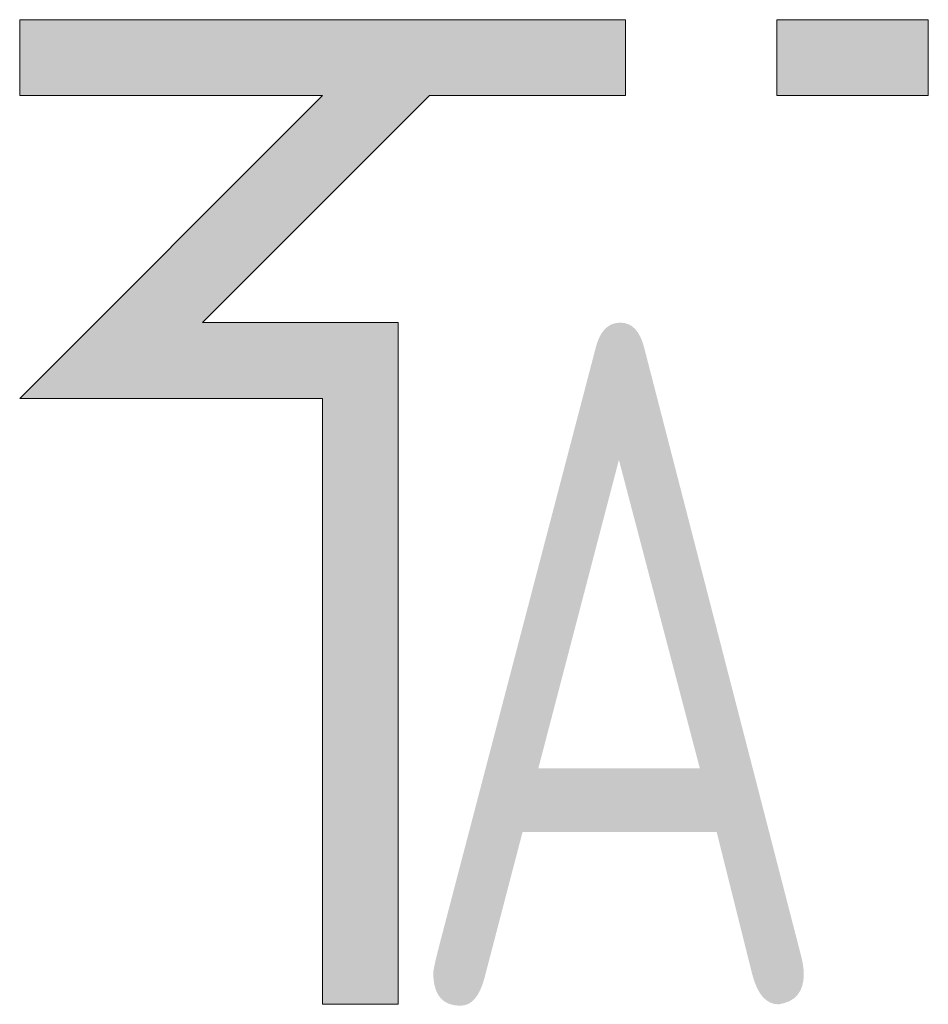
# Model space of a CAD drawing. Header units: millimetres. Extents: x 15940 to 92175, y -24684 to 227664.
# Tile 107 of 132: x 49429 to 49696, y 183441 to 183730. Entities that reach past the tile are written whole.
import ezdxf
from ezdxf.enums import TextEntityAlignment as Align

# ---------------------------------------------------------------- set-up
doc = ezdxf.new("R2010")
doc.units = ezdxf.units.MM
doc.header["$LTSCALE"] = 0.05
doc.layers.add('VZT_50 POPIS - OBECNE', color=7, linetype='Continuous', lineweight=13)
doc.styles.add('EVORA_125', font='isocp.shx', dxfattribs={"width": 0.6, "height": 125})

msp = doc.modelspace()

# ---------------------------------------------------------------- hatches: boundary and pattern name
at = {"layer": 'VZT_50 POPIS - OBECNE'}
h = msp.add_hatch(color=256, dxfattribs=at)
h.dxf.hatch_style = 1
h.paths.add_polyline_path([(49540, 183440.83), (49517.78, 183440.83), (49517.78, 183618.61), (49428.89, 183618.61), (49517.78, 183707.5), (49428.89, 183707.5), (49428.89, 183729.72), (49606.67, 183729.72), (49606.67, 183707.5), (49549.21, 183707.5), (49482.54, 183640.83), (49540, 183640.83)])
h.paths.add_polyline_path([(49695.56, 183707.5), (49651.11, 183707.5), (49651.11, 183729.72), (49695.56, 183729.72)])

# ---------------------------------------------------------------- linework, layer by layer
for points in [[(49517.78, 183440.83), (49540, 183440.83), (49540, 183640.83), (49482.54, 183640.83), (49549.21, 183707.5), (49606.67, 183707.5), (49606.67, 183729.72), (49428.89, 183729.72), (49428.89, 183707.5)], [(49651.11, 183707.5), (49695.56, 183707.5), (49695.56, 183729.72), (49651.11, 183729.72), (49651.11, 183707.5)], [(49428.89, 183707.5), (49517.78, 183707.5)], [(49517.78, 183707.5), (49428.89, 183618.61), (49517.78, 183618.61), (49517.78, 183440.83)]]:
    msp.add_lwpolyline(points, dxfattribs=at)

# ---------------------------------------------------------------- texts
at = {"layer": 'VZT_50 POPIS - OBECNE', "style": 'EVORA_125', "width": 0.8}
msp.add_attdef('A', text='A', height=200, dxfattribs=at).set_placement((49540, 183380.83), align=Align.BOTTOM_LEFT)

doc.saveas('drawing.dxf')
